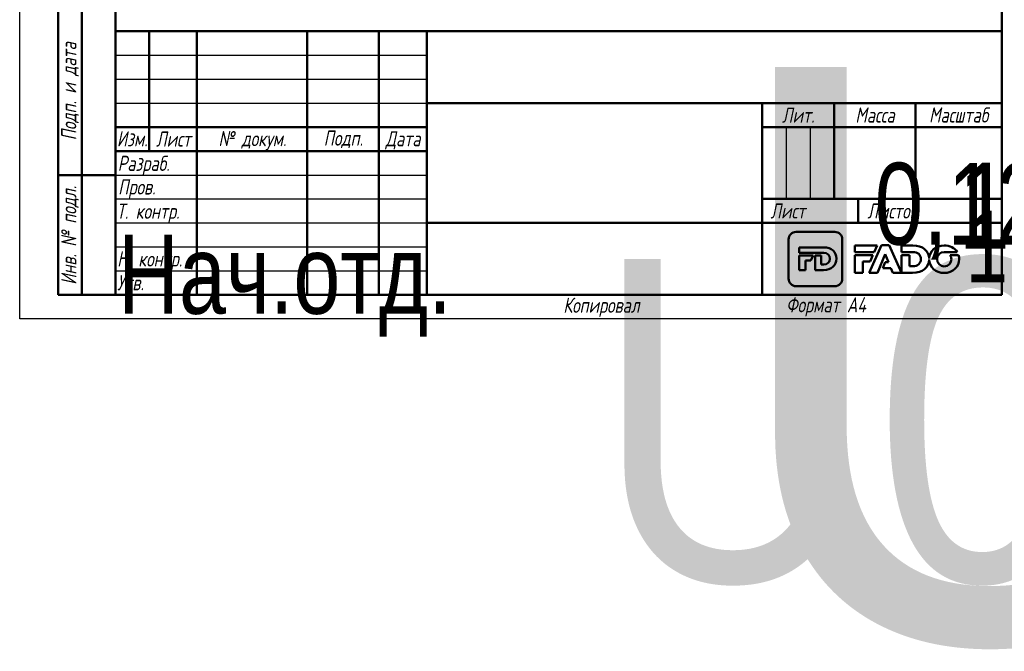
# Model space of a CAD drawing. Header units: millimetres. Extents: x -81 to 698, y -69 to 356.
# Tile 1 of 8: x 0 to 206, y -69 to 62. Entities that reach past the tile are written whole.
import ezdxf
from ezdxf.enums import TextEntityAlignment as Align

# ---------------------------------------------------------------- set-up
doc = ezdxf.new("R2018")
doc.units = ezdxf.units.MM
for name, color, linetype, lineweight in [('Заголовок (ГОСТ)', 7, 'Continuous', 50), ('Кромка (ГОСТ)', 7, 'Continuous', 50), ('Обозначение (ГОСТ)', 7, 'Continuous', 25), ('Эскизная геометрия (ГОСТ)', 7, 'Continuous', 50)]:
    doc.layers.add(name, color=color, linetype=linetype, lineweight=lineweight)
doc.styles.get("Standard").update_dxf_attribs({"font": 'GOST Common Italic.ttf'})
doc.styles.add('Альтернативный текст (ГОСТ)', font='txt', dxfattribs={"width": 0.8})

# ---------------------------------------------------------------- blocks, each defined once
blk = doc.blocks.new('ГОСТ - Доп. графы 1')
at = {"layer": 'Эскизная геометрия (ГОСТ)'}
for p, q in [((-12, 0), (-12, 145)), ((-12, 145), (0, 145)), ((-7, 145), (-7, 0)), ((-12, 110), (-7, 110)), ((-7, 110), (0, 110)), ((-12, 85), (-7, 85)), ((-7, 85), (0, 85)), ((-12, 60), (-7, 60)), ((-7, 60), (0, 60)), ((-12, 25), (-7, 25)), ((-7, 25), (0, 25)), ((0, 0), (-12, 0))]:
    blk.add_line(p, q, dxfattribs=at)
at = {"layer": 'Обозначение (ГОСТ)', "char_height": 3.17, "attachment_point": 5, "rotation": 90, "style": 'Альтернативный текст (ГОСТ)'}
for s, insert, width in [('\\fGOST Common|b0|i1;\\H3.1700;Подп. и дата', (-9.37, 127.41), 34.7679), ('\\fGOST Common|b0|i1;\\H3.1700;Инв. № дубл.', (-8.95, 97.55), 24.8438), ('\\fGOST Common|b0|i1;\\H3.1700;Взам. инв. №', (-9.58, 72.53), 24.8669), ('\\fGOST Common|b0|i1;\\H3.1700;Подп. и дата', (-9.5, 42.47), 35.1486), ('\\fGOST Common|b0|i1;\\H3.1700;Инв. № подл.', (-9.5, 12.41), 24.9618)]:
    blk.add_mtext(s, dxfattribs=dict(at, insert=insert, width=width))
at = {"layer": 'Обозначение (ГОСТ)', "lineweight": 30, "width": 0.8, "flags": 17}
for tag, p in [('Подп._и_дата_2', (-3.53, 127.51)), ('Инв._номер_дубликата', (-3.41, 97.47)), ('Взамен_инв._номера', (-3.46, 72.53)), ('Подп._и_дата_1', (-3.42, 42.35)), ('ИНВЕНТАРНЫЙ_НОМЕР', (-3.33, 12.68))]:
    blk.add_attdef(tag, text='', height=3.17, rotation=90, dxfattribs=at).set_placement(p, align=Align.MIDDLE_CENTER)
blk = doc.blocks.new('Основные надписи ГОСТ - Форма 1')
at = {"layer": 'Заголовок (ГОСТ)'}
for p, q in [((0, 55), (185, 55)), ((0, 0), (0, 55)), ((0, 0), (0, 55)), ((7, 55), (7, 30)), ((17, 55), (17, 0)), ((40, 55), (40, 0)), ((55, 55), (55, 0)), ((65, 55), (65, 0)), ((185, 0), (185, 55)), ((65, 40), (185, 40)), ((135, 40), (135, 0)), ((150, 40), (150, 20)), ((167, 40), (167, 20)), ((0, 35), (65, 35)), ((135, 35), (185, 35)), ((0, 30), (65, 30)), ((135, 20), (185, 20)), ((155, 20), (155, 15)), ((65, 15), (185, 15)), ((185, 0), (0, 0))]:
    blk.add_line(p, q, dxfattribs=at)
at = {"layer": 'Заголовок (ГОСТ)', "linetype": 'Continuous', "lineweight": 25}
for p, q in [((0, 50), (65, 50)), ((0, 45), (65, 45)), ((0, 40), (65, 40)), ((140, 35), (140, 20)), ((145, 35), (145, 20)), ((0, 25), (65, 25)), ((0, 20), (65, 20)), ((0, 15), (65, 15)), ((0, 10), (65, 10)), ((0, 5), (65, 5))]:
    blk.add_line(p, q, dxfattribs=at)
at = {"layer": 'Заголовок (ГОСТ)', "char_height": 3.17, "style": 'Альтернативный текст (ГОСТ)'}
for s, insert, width, attachment_point in [('\\fGOST Common|b0|i1;\\H3.1700;Лит.', (142.52, 37.49), 14.9766, 5), ('\\fGOST Common|b0|i1;\\H3.1700;Масса', (158.55, 37.51), 16.9878, 5), ('\\fGOST Common|b0|i1;\\H3.1700;Масштаб', (176.02, 37.53), 17.8316, 5), ('\\fGOST Common|b0|i1;\\H3.1700;Изм.', (3.5, 32.56), 6.9635, 5), ('\\fGOST Common|b0|i1;\\H3.1700;Лист', (12.1, 32.5), 10.0029, 5), ('\\A0;\\fGOST Common|b0|i1;\\H3.1700;№ докум.', (28.58, 32.16), 22.9069, 5), ('\\fGOST Common|b0|i1;\\H3.1700;Подп.', (47.56, 32.45), 14.879, 5), ('\\fGOST Common|b0|i1;\\H3.1700;Дата', (60.02, 32.24), 9.9614, 5), ('\\fGOST Common|b0|i1;\\H3.1700;Разраб.', (0.47, 27), 16.9971, 4), ('\\fGOST Common|b0|i1;\\H3.1700;Пров.', (0.56, 22.08), 17.0192, 4), ('\\A0;\\fGOST Common|b0|i1;\\H3.1700;Т. контр.', (0.23, 17.01), 16.9554, 4), ('\\fGOST Common|b0|i1;\\H3.1700;Лист', (140.37, 17.5), 10.5071, 5), ('\\fGOST Common|b0|i1;\\H3.1700;Листов', (162.21, 17.5), 14.3668, 5), ('\\A1;', (150.6, 17.54), 8.8313, 5), ('\\fGOST Common|b0|i1;\\H3.1700;Н. контр.', (0.36, 7.05), 16.9999, 4), ('\\fGOST Common|b0|i1;\\H3.1700;Утв.', (0.34, 2.52), 17.0083, 4), ('\\fGOST Common|b0|i1;\\H3.1700;Копировал', (93.48, -0.59), 19.7871, 1)]:
    blk.add_mtext(s, dxfattribs=dict(at, insert=insert, width=width, attachment_point=attachment_point))
at = {"layer": 'Заголовок (ГОСТ)', "lineweight": 30, "flags": 104}
for tag, height, width, p in [('Изм1', 2.89, 0.7, (3.51, 52.52)), ('Лист1', 2.89, 0.7, (12.03, 52.52)), ('Докум1', 2.89, 0.7, (28.54, 52.48)), ('Изм2', 2.89, 0.7, (3.5, 47.52)), ('Лист2', 2.89, 0.7, (12.01, 47.5)), ('Докум2', 2.89, 0.7, (28.53, 47.5)), ('Изм3', 2.89, 0.7, (3.5, 42.5)), ('Лист3', 2.89, 0.7, (12.01, 42.51)), ('Докум3', 2.89, 0.7, (28.51, 42.48)), ('Изм4', 2.89, 0.7, (3.51, 37.5)), ('Лист4', 2.89, 0.7, (12, 37.53)), ('Докум4', 2.89, 0.7, (28.51, 37.52)), ('НАИМЕНОВАНИЕ', 5, 0.8, (100.03, 29.98)), ('Литера', 3.5, 0.8, (137.52, 27.25)), ('Литера2', 3.5, 0.8, (142.51, 27.22)), ('Литера3', 3.5, 0.8, (147.52, 27.21)), ('Масса', 3.5, 0.8, (158.47, 27.53)), ('Масштаб', 3.5, 0.8, (176, 27.6)), ('Тип_документа', 3.17, 0.8, (100.08, 17.56)), ('Листов', 3.17, 0.8, (177.46, 17.58)), ('Материал_Класс', 3.5, 0.9, (100, 7.5))]:
    blk.add_attdef(tag, text='', height=height, dxfattribs=dict(at, width=width)).set_placement(p, align=Align.MIDDLE_CENTER)
for tag, height, width, p in [('Подп1', 2.89, 0.7, (40.01, 52.51)), ('Дата1', 2, 0.7, (55.01, 52.51)), ('Подп2', 2.89, 0.7, (40.01, 47.5)), ('Дата2', 2, 0.7, (55.01, 47.49)), ('Подп3', 2.89, 0.7, (40.01, 42.51)), ('Дата3', 2, 0.7, (55.02, 42.52)), ('Подп4', 2.89, 0.7, (40.01, 37.51)), ('Дата4', 2, 0.7, (55.02, 37.51)), ('АВТОР', 3.17, 0.8, (17.41, 27.49)), ('Разработал_Подп.', 2.89, 0.7, (40.05, 27.51)), ('ДАТА_СОЗДАНИЯ', 2, 0.7, (55.01, 27.51)), ('ПРОВЕРИЛ', 3.17, 0.8, (17.41, 22.53)), ('Проверил_Подп.', 2.89, 0.7, (40.05, 22.52)), ('ДАТА_ПРОВЕРКИ', 2, 0.7, (55.02, 22.51)), ('ТЕХНОЛОГ', 3.17, 0.8, (17.33, 17.54)), ('Технолог_Подп.', 2.89, 0.7, (40.05, 17.51)), ('Технолог_Дата', 2, 0.7, (55.01, 17.5)), ('Должность_руководителя', 3.17, 0.8, (0.52, 12.51)), ('НАЧ._ОТДЕЛА', 3.17, 0.8, (17.46, 12.45)), ('Руководитель_Подп.', 2.89, 0.7, (40.01, 12.5)), ('Руководитель_Дата', 2, 0.7, (55.01, 12.51)), ('НОРМОКОНТРОЛЬ', 3.17, 0.8, (17.37, 7.48)), ('Нормоконтроль_Подп.', 2.89, 0.7, (40.05, 7.52)), ('ДАТА_НОРМОКОНТРОЛЯ', 2, 0.7, (55.02, 7.51)), ('УТВЕРДИЛ', 3.17, 0.8, (17.4, 2.51)), ('Утвердил_Подп.', 2.89, 0.7, (40.05, 2.51)), ('ДАТА_УТВЕРЖДЕНИЯ', 2, 0.7, (55.01, 2.5))]:
    blk.add_attdef(tag, text='', height=height, dxfattribs=dict(at, width=width)).set_placement(p, align=Align.MIDDLE_LEFT)
for tag, height, p in [('ОБОЗНАЧЕНИЕ', 5, (125.33, 47.56)), ('ОРГАНИЗАЦИЯ', 3.5, (160.02, 7.6))]:
    blk.add_attdef(tag, text='', height=height, dxfattribs=at).set_placement(p, align=Align.MIDDLE_CENTER)
at = {"layer": 'Заголовок (ГОСТ)', "lineweight": 30, "width": 0.9, "flags": 104}
for tag, p in [('Материал_Наим.', (133.71, 9.75)), ('Материал_ГОСТ', (134.04, 4.06))]:
    blk.add_attdef(tag, text='', height=3.5, dxfattribs=at).set_placement(p, align=Align.MIDDLE_RIGHT)
blk = doc.blocks.new('Рамки ГОСТ_ граница 297x210')
at = {"layer": 'Кромка (ГОСТ)', "lineweight": 25}
for p, q in [((0, 0), (0, 297)), ((210, 0), (0, 0))]:
    blk.add_line(p, q, dxfattribs=at)
at = {"layer": 'Кромка (ГОСТ)'}
for p, q in [((20, 292), (20, 5)), ((205, 5), (205, 292)), ((20, 5), (205, 5))]:
    blk.add_line(p, q, dxfattribs=at)
at = {"layer": 'Кромка (ГОСТ)', "insert": (160, 4.5), "char_height": 3.17, "attachment_point": 1, "style": 'Альтернативный текст (ГОСТ)'}
blk.add_mtext('\\A1;\\fGOST Common|b0|i1;\\H3.1700;Формат A4', dxfattribs=at)

msp = doc.modelspace()

# ---------------------------------------------------------------- linework, layer by layer
at = {"layer": 'Эскизная геометрия (ГОСТ)', "linetype": 'Continuous'}
for p, q in [((160.5048, 16.5351), (160.5048, 8.3644)), ((170.1623, 18.1075), (162.0631, 18.1075)), ((171.7217, 8.3644), (171.7217, 16.5351)), ((162.71, 14.89), (162.71, 13.7414)), ((167.836, 14.89), (162.71, 14.89)), ((162.71, 13.7414), (167.8556, 13.7414)), ((162.71, 13.204), (162.71, 10.1607)), ((165.6224, 13.204), (162.71, 13.204)), ((165.1863, 12.1762), (165.6224, 13.204)), ((167.3263, 13.204), (166.0267, 13.204)), ((166.0267, 13.204), (166.0267, 10.1607)), ((167.3263, 11.3226), (167.3263, 13.204)), ((164.0092, 10.1607), (164.0092, 12.1762)), ((164.0092, 12.1762), (165.1863, 12.1762)), ((167.8556, 11.3226), (167.3263, 11.3226)), ((162.71, 10.1607), (164.0092, 10.1607)), ((166.0267, 10.1607), (167.8086, 10.1607)), ((162.0631, 6.7926), (170.1623, 6.7926))]:
    msp.add_line(p, q, dxfattribs=at)
at = {"layer": 'Эскизная геометрия (ГОСТ)'}
for p, q in [((174.3413, 15.304), (174.3413, 13.9093)), ((178.9974, 15.304), (174.3413, 15.304)), ((179.8816, 15.3457), (177.2993, 9.5647)), ((178.3745, 13.9093), (178.9974, 15.304)), ((181.5021, 15.3457), (179.8816, 15.3457)), ((184.0854, 9.5647), (181.5021, 15.3457)), ((184.0854, 15.3032), (184.0854, 13.9093)), ((186.4255, 15.3032), (184.0854, 15.3032)), ((174.3413, 13.9093), (178.3745, 13.9093)), ((174.3413, 13.2899), (174.3413, 9.5641)), ((178.0976, 13.2899), (174.3413, 13.2899)), ((177.5117, 11.9786), (178.0976, 13.2899)), ((179.0663, 9.5647), (180.6801, 13.4588)), ((180.6801, 13.4588), (181.3552, 11.8269)), ((184.0854, 13.9093), (186.4519, 13.9093)), ((184.0854, 13.2899), (184.0854, 9.5656)), ((185.7662, 13.2899), (184.0854, 13.2899)), ((185.7662, 10.9753), (185.7662, 13.2899)), ((189.8467, 12.3498), (189.8493, 12.3498)), ((189.8506, 12.5431), (189.847, 12.5431)), ((192.9889, 13.9223), (195.7076, 13.9223)), ((196.0081, 13.2853), (194.2268, 13.2853)), ((176.0221, 9.5641), (176.0221, 11.9786)), ((176.0221, 11.9786), (177.5117, 11.9786)), ((180.6986, 11.8269), (180.1915, 10.5893)), ((180.1915, 10.5893), (181.8408, 10.5893)), ((181.3552, 11.8269), (180.6986, 11.8269)), ((181.8408, 10.5893), (182.2823, 9.5647)), ((186.4519, 10.9753), (185.7662, 10.9753)), ((174.3413, 9.5641), (176.0221, 9.5641)), ((177.2993, 9.5647), (179.0663, 9.5647)), ((182.2823, 9.5647), (184.0854, 9.5647)), ((184.0854, 9.5656), (186.3907, 9.5656))]:
    msp.add_line(p, q, dxfattribs=at)
at = {"layer": 'Эскизная геометрия (ГОСТ)', "linetype": 'Continuous'}
for points in [[(162.0631, 18.1075), (161.2036, 18.1075), (160.5048, 17.4027), (160.5048, 16.5351)], [(171.7217, 16.5351), (171.7217, 17.4027), (171.0231, 18.1075), (170.1623, 18.1075)], [(170.4812, 12.5393), (170.4812, 13.9172), (169.5102, 14.89), (167.836, 14.89)], [(167.8086, 10.1607), (169.4962, 10.1607), (170.4812, 11.1746), (170.4812, 12.5393)], [(167.8556, 13.7414), (168.6325, 13.7414), (169.1485, 13.2892), (169.1485, 12.5318)], [(169.1485, 12.5318), (169.1485, 11.7565), (168.6325, 11.3226), (167.8556, 11.3226)], [(160.5048, 8.3644), (160.5048, 7.4964), (161.2036, 6.7926), (162.0631, 6.7926)], [(170.1623, 6.7926), (171.0231, 6.7926), (171.7217, 7.4964), (171.7217, 8.3644)]]:
    msp.add_open_spline(points, degree=3, dxfattribs=at)
at = {"layer": 'Эскизная геометрия (ГОСТ)'}
for points in [[(189.847, 12.5431), (189.801, 14.1673), (188.5519, 15.3032), (186.4255, 15.3032)], [(193.0033, 15.304), (191.2445, 15.304), (189.9138, 14.0788), (189.8506, 12.5431)], [(195.7076, 13.9223), (195.1742, 14.7543), (194.1901, 15.304), (193.0033, 15.304)], [(186.3907, 9.5656), (188.5305, 9.5656), (189.7963, 10.7453), (189.8467, 12.3498)], [(186.4519, 13.9093), (187.4557, 13.9093), (188.1244, 13.3609), (188.1244, 12.4431)], [(188.1244, 12.4431), (188.1244, 11.5001), (187.4557, 10.9753), (186.4519, 10.9753)], [(189.8493, 12.3498), (189.8924, 10.7841), (191.2142, 9.5545), (192.9889, 9.5545)], [(191.5106, 12.4286), (191.5106, 13.2429), (192.1026, 13.9223), (192.9889, 13.9223)], [(193.0033, 10.9369), (192.1196, 10.9369), (191.5106, 11.6308), (191.5106, 12.4286)], [(192.9889, 9.5545), (194.791, 9.5545), (196.1437, 10.842), (196.1437, 12.4286)], [(194.4899, 12.4286), (194.4899, 11.6156), (193.8978, 10.9369), (193.0033, 10.9369)], [(194.2268, 13.2853), (194.3959, 13.0402), (194.4899, 12.7421), (194.4899, 12.4286)], [(196.1437, 12.4286), (196.1437, 12.7283), (196.0967, 13.0154), (196.0081, 13.2853)]]:
    msp.add_open_spline(points, degree=3, dxfattribs=at)

# ---------------------------------------------------------------- block references
for name, p in [('Рамки ГОСТ_ граница 297x210', (0, 0)), ('ГОСТ - Доп. графы 1', (20, 5))]:
    msp.add_blockref(name, p)
ref = msp.add_blockref('Основные надписи ГОСТ - Форма 1', (20, 5))
lines = msp.add_mtext('\\W0.8000;Нач.отд.', dxfattribs={"layer": 'Заголовок (ГОСТ)', "insert": (20.5216, 17.5142), "char_height": 16.475961, "attachment_point": 1})
ref.add_attrib('Должность_руководителя', '', (20.5216, 17.5142), dxfattribs={"flags": 104}).embed_mtext(lines)
lines = msp.add_mtext('\\W0.8000;', dxfattribs={"layer": 'Заголовок (ГОСТ)', "insert": (37.4114, 32.4883), "char_height": 22.59262, "attachment_point": 1})
ref.add_attrib('АВТОР', '', (37.4114, 32.4883), dxfattribs={"flags": 104}).embed_mtext(lines)
lines = msp.add_mtext('\\W0.8000;', dxfattribs={"layer": 'Заголовок (ГОСТ)', "insert": (37.4083, 27.5258), "char_height": 22.55166, "attachment_point": 1})
ref.add_attrib('ПРОВЕРИЛ', '', (37.4083, 27.5258), dxfattribs={"flags": 104}).embed_mtext(lines)
lines = msp.add_mtext('\\W0.8000;', dxfattribs={"layer": 'Заголовок (ГОСТ)', "insert": (37.3337, 22.5428), "char_height": 22.67099, "attachment_point": 1})
ref.add_attrib('ТЕХНОЛОГ', '', (37.3337, 22.5428), dxfattribs={"flags": 104}).embed_mtext(lines)
lines = msp.add_mtext('\\W0.8000;', dxfattribs={"layer": 'Заголовок (ГОСТ)', "insert": (37.4616, 17.4456), "char_height": 22.55501, "attachment_point": 1})
ref.add_attrib('НАЧ._ОТДЕЛА', '', (37.4616, 17.4456), dxfattribs={"flags": 104}).embed_mtext(lines)
lines = msp.add_mtext('\\W0.8000;', dxfattribs={"layer": 'Заголовок (ГОСТ)', "insert": (37.3745, 12.4807), "char_height": 22.66902, "attachment_point": 1})
ref.add_attrib('НОРМОКОНТРОЛЬ', '', (37.3745, 12.4807), dxfattribs={"flags": 104}).embed_mtext(lines)
lines = msp.add_mtext('\\W0.8000;', dxfattribs={"layer": 'Заголовок (ГОСТ)', "insert": (37.4006, 7.5066), "char_height": 22.61295, "attachment_point": 1})
ref.add_attrib('УТВЕРДИЛ', '', (37.4006, 7.5066), dxfattribs={"flags": 104}).embed_mtext(lines)
lines = msp.add_mtext('U02 ', dxfattribs={"layer": 'Заголовок (ГОСТ)', "insert": (145.3255, 52.5589), "char_height": 119.84296, "attachment_point": 1})
ref.add_attrib('ОБОЗНАЧЕНИЕ', '', (145.3255, 52.5589), dxfattribs={"flags": 104}).embed_mtext(lines)
lines = msp.add_mtext('\\W0.8000;', dxfattribs={"layer": 'Заголовок (ГОСТ)', "insert": (120.0309, 34.9751), "char_height": 69.60928, "attachment_point": 1})
ref.add_attrib('НАИМЕНОВАНИЕ', '', (120.0309, 34.9751), dxfattribs={"flags": 104}).embed_mtext(lines)
lines = msp.add_mtext('\\W0.8000;', dxfattribs={"layer": 'Заголовок (ГОСТ)', "insert": (120.078, 22.5583), "char_height": 69.70335, "attachment_point": 1})
ref.add_attrib('Тип_документа', '', (120.078, 22.5583), dxfattribs={"flags": 104}).embed_mtext(lines)
lines = msp.add_mtext('\\W0.9000;U02 18.03.2020', dxfattribs={"layer": 'Заголовок (ГОСТ)', "insert": (120, 12.5), "char_height": 67.257617, "attachment_point": 1})
ref.add_attrib('Материал_Класс', '', (120, 12.5), dxfattribs={"flags": 104}).embed_mtext(lines)
lines = msp.add_mtext('\\W0.9000;', dxfattribs={"layer": 'Заголовок (ГОСТ)', "insert": (153.7068, 14.7507), "char_height": 66.97542, "attachment_point": 1})
ref.add_attrib('Материал_Наим.', '', (153.7068, 14.7507), dxfattribs={"flags": 104}).embed_mtext(lines)
lines = msp.add_mtext('\\W0.9000;', dxfattribs={"layer": 'Заголовок (ГОСТ)', "insert": (154.0404, 9.0569), "char_height": 66.7532, "attachment_point": 1})
ref.add_attrib('Материал_ГОСТ', '', (154.0404, 9.0569), dxfattribs={"flags": 104}).embed_mtext(lines)
lines = msp.add_mtext('\\W0.8000;', dxfattribs={"layer": 'Заголовок (ГОСТ)', "insert": (157.5203, 32.2514), "char_height": 5.02883, "attachment_point": 1})
ref.add_attrib('Литера', '', (157.5203, 32.2514), dxfattribs={"flags": 104}).embed_mtext(lines)
lines = msp.add_mtext('\\W0.8000;', dxfattribs={"layer": 'Заголовок (ГОСТ)', "insert": (162.5118, 32.2215), "char_height": 5.02883, "attachment_point": 1})
ref.add_attrib('Литера2', '', (162.5118, 32.2215), dxfattribs={"flags": 104}).embed_mtext(lines)
lines = msp.add_mtext('\\W0.8000;', dxfattribs={"layer": 'Заголовок (ГОСТ)', "insert": (167.5181, 32.2112), "char_height": 5.01699, "attachment_point": 1})
ref.add_attrib('Литера3', '', (167.5181, 32.2112), dxfattribs={"flags": 104}).embed_mtext(lines)
lines = msp.add_mtext('\\W0.8000;0,123', dxfattribs={"layer": 'Заголовок (ГОСТ)', "insert": (178.4686, 32.5335), "char_height": 17.043546, "attachment_point": 1})
ref.add_attrib('Масса', '', (178.4686, 32.5335), dxfattribs={"flags": 104}).embed_mtext(lines)
lines = msp.add_mtext('\\W0.8000;1 : 1', dxfattribs={"layer": 'Заголовок (ГОСТ)', "insert": (195.9966, 32.6031), "char_height": 17.947557, "attachment_point": 1})
ref.add_attrib('Масштаб', '', (195.9966, 32.6031), dxfattribs={"flags": 104}).embed_mtext(lines)
lines = msp.add_mtext('\\W0.8000;1', dxfattribs={"layer": 'Заголовок (ГОСТ)', "insert": (197.459, 22.5789), "char_height": 14.96532, "attachment_point": 1})
ref.add_attrib('Листов', '', (197.459, 22.5789), dxfattribs={"flags": 104}).embed_mtext(lines)
lines = msp.add_mtext('\\W0.7000;', dxfattribs={"layer": 'Заголовок (ГОСТ)', "insert": (75.0121, 57.5134), "char_height": 9.98446, "attachment_point": 1})
ref.add_attrib('Дата1', '', (75.0121, 57.5134), dxfattribs={"flags": 104}).embed_mtext(lines)
lines = msp.add_mtext('\\W0.7000;', dxfattribs={"layer": 'Заголовок (ГОСТ)', "insert": (75.0121, 52.4908), "char_height": 9.98446, "attachment_point": 1})
ref.add_attrib('Дата2', '', (75.0121, 52.4908), dxfattribs={"flags": 104}).embed_mtext(lines)
lines = msp.add_mtext('\\W0.7000;', dxfattribs={"layer": 'Заголовок (ГОСТ)', "insert": (75.0232, 47.521), "char_height": 9.97116, "attachment_point": 1})
ref.add_attrib('Дата3', '', (75.0232, 47.521), dxfattribs={"flags": 104}).embed_mtext(lines)
lines = msp.add_mtext('\\W0.7000;', dxfattribs={"layer": 'Заголовок (ГОСТ)', "insert": (75.0232, 42.5092), "char_height": 9.98863, "attachment_point": 1})
ref.add_attrib('Дата4', '', (75.0232, 42.5092), dxfattribs={"flags": 104}).embed_mtext(lines)
lines = msp.add_mtext('\\W0.7000;', dxfattribs={"layer": 'Заголовок (ГОСТ)', "insert": (75.0086, 32.5112), "char_height": 9.98041, "attachment_point": 1})
ref.add_attrib('ДАТА_СОЗДАНИЯ', '', (75.0086, 32.5112), dxfattribs={"flags": 104}).embed_mtext(lines)
lines = msp.add_mtext('\\W0.7000;', dxfattribs={"layer": 'Заголовок (ГОСТ)', "insert": (75.022, 27.5095), "char_height": 9.95769, "attachment_point": 1})
ref.add_attrib('ДАТА_ПРОВЕРКИ', '', (75.022, 27.5095), dxfattribs={"flags": 104}).embed_mtext(lines)
lines = msp.add_mtext('\\W0.7000;', dxfattribs={"layer": 'Заголовок (ГОСТ)', "insert": (75.0148, 22.5028), "char_height": 9.98633, "attachment_point": 1})
ref.add_attrib('Технолог_Дата', '', (75.0148, 22.5028), dxfattribs={"flags": 104}).embed_mtext(lines)
lines = msp.add_mtext('\\W0.7000;', dxfattribs={"layer": 'Заголовок (ГОСТ)', "insert": (75.0101, 17.5095), "char_height": 9.99024, "attachment_point": 1})
ref.add_attrib('Руководитель_Дата', '', (75.0101, 17.5095), dxfattribs={"flags": 104}).embed_mtext(lines)
lines = msp.add_mtext('\\W0.7000;', dxfattribs={"layer": 'Заголовок (ГОСТ)', "insert": (75.0237, 12.5112), "char_height": 9.98246, "attachment_point": 1})
ref.add_attrib('ДАТА_НОРМОКОНТРОЛЯ', '', (75.0237, 12.5112), dxfattribs={"flags": 104}).embed_mtext(lines)
lines = msp.add_mtext('\\W0.7000;', dxfattribs={"layer": 'Заголовок (ГОСТ)', "insert": (75.0093, 7.4985), "char_height": 9.9968, "attachment_point": 1})
ref.add_attrib('ДАТА_УТВЕРЖДЕНИЯ', '', (75.0093, 7.4985), dxfattribs={"flags": 104}).embed_mtext(lines)
lines = msp.add_mtext('\\W0.7000;', dxfattribs={"layer": 'Заголовок (ГОСТ)', "insert": (60.0143, 57.5125), "char_height": 14.91999, "attachment_point": 1})
ref.add_attrib('Подп1', '', (60.0143, 57.5125), dxfattribs={"flags": 104}).embed_mtext(lines)
lines = msp.add_mtext('\\W0.7000;', dxfattribs={"layer": 'Заголовок (ГОСТ)', "insert": (60.0143, 52.5027), "char_height": 14.98562, "attachment_point": 1})
ref.add_attrib('Подп2', '', (60.0143, 52.5027), dxfattribs={"flags": 104}).embed_mtext(lines)
lines = msp.add_mtext('\\W0.7000;', dxfattribs={"layer": 'Заголовок (ГОСТ)', "insert": (60.0143, 47.5148), "char_height": 14.98562, "attachment_point": 1})
ref.add_attrib('Подп3', '', (60.0143, 47.5148), dxfattribs={"flags": 104}).embed_mtext(lines)
lines = msp.add_mtext('\\W0.7000;', dxfattribs={"layer": 'Заголовок (ГОСТ)', "insert": (60.0144, 42.5058), "char_height": 14.96586, "attachment_point": 1})
ref.add_attrib('Подп4', '', (60.0144, 42.5058), dxfattribs={"flags": 104}).embed_mtext(lines)
lines = msp.add_mtext('\\W0.7000;', dxfattribs={"layer": 'Заголовок (ГОСТ)', "insert": (60.045, 32.5144), "char_height": 14.95963, "attachment_point": 1})
ref.add_attrib('Разработал_Подп.', '', (60.045, 32.5144), dxfattribs={"flags": 104}).embed_mtext(lines)
lines = msp.add_mtext('\\W0.7000;', dxfattribs={"layer": 'Заголовок (ГОСТ)', "insert": (60.045, 27.5245), "char_height": 14.93971, "attachment_point": 1})
ref.add_attrib('Проверил_Подп.', '', (60.045, 27.5245), dxfattribs={"flags": 104}).embed_mtext(lines)
lines = msp.add_mtext('\\W0.7000;', dxfattribs={"layer": 'Заголовок (ГОСТ)', "insert": (60.045, 22.5148), "char_height": 14.93971, "attachment_point": 1})
ref.add_attrib('Технолог_Подп.', '', (60.045, 22.5148), dxfattribs={"flags": 104}).embed_mtext(lines)
lines = msp.add_mtext('\\W0.7000;', dxfattribs={"layer": 'Заголовок (ГОСТ)', "insert": (60.0052, 17.505), "char_height": 14.97955, "attachment_point": 1})
ref.add_attrib('Руководитель_Подп.', '', (60.0052, 17.505), dxfattribs={"flags": 104}).embed_mtext(lines)
lines = msp.add_mtext('\\W0.7000;', dxfattribs={"layer": 'Заголовок (ГОСТ)', "insert": (60.045, 12.5151), "char_height": 14.93971, "attachment_point": 1})
ref.add_attrib('Нормоконтроль_Подп.', '', (60.045, 12.5151), dxfattribs={"flags": 104}).embed_mtext(lines)
lines = msp.add_mtext('\\W0.7000;', dxfattribs={"layer": 'Заголовок (ГОСТ)', "insert": (60.045, 7.5053), "char_height": 14.95963, "attachment_point": 1})
ref.add_attrib('Утвердил_Подп.', '', (60.045, 7.5053), dxfattribs={"flags": 104}).embed_mtext(lines)
lines = msp.add_mtext('\\W0.7000;', dxfattribs={"layer": 'Заголовок (ГОСТ)', "insert": (48.5417, 57.4833), "char_height": 22.94698, "attachment_point": 1})
ref.add_attrib('Докум1', '', (48.5417, 57.4833), dxfattribs={"flags": 104}).embed_mtext(lines)
lines = msp.add_mtext('\\W0.7000;', dxfattribs={"layer": 'Заголовок (ГОСТ)', "insert": (48.526, 52.4968), "char_height": 22.97824, "attachment_point": 1})
ref.add_attrib('Докум2', '', (48.526, 52.4968), dxfattribs={"flags": 104}).embed_mtext(lines)
lines = msp.add_mtext('\\W0.7000;', dxfattribs={"layer": 'Заголовок (ГОСТ)', "insert": (48.5104, 47.4791), "char_height": 22.94698, "attachment_point": 1})
ref.add_attrib('Докум3', '', (48.5104, 47.4791), dxfattribs={"flags": 104}).embed_mtext(lines)
lines = msp.add_mtext('\\W0.7000;', dxfattribs={"layer": 'Заголовок (ГОСТ)', "insert": (48.5148, 42.5199), "char_height": 22.97406, "attachment_point": 1})
ref.add_attrib('Докум4', '', (48.5148, 42.5199), dxfattribs={"flags": 104}).embed_mtext(lines)
lines = msp.add_mtext('\\W0.7000;', dxfattribs={"layer": 'Заголовок (ГОСТ)', "insert": (32.0309, 57.5161), "char_height": 9.99314, "attachment_point": 1})
ref.add_attrib('Лист1', '', (32.0309, 57.5161), dxfattribs={"flags": 104}).embed_mtext(lines)
lines = msp.add_mtext('\\W0.7000;', dxfattribs={"layer": 'Заголовок (ГОСТ)', "insert": (32.012, 52.5044), "char_height": 9.97806, "attachment_point": 1})
ref.add_attrib('Лист2', '', (32.012, 52.5044), dxfattribs={"flags": 104}).embed_mtext(lines)
lines = msp.add_mtext('\\W0.7000;', dxfattribs={"layer": 'Заголовок (ГОСТ)', "insert": (32.012, 47.5076), "char_height": 9.97806, "attachment_point": 1})
ref.add_attrib('Лист3', '', (32.012, 47.5076), dxfattribs={"flags": 104}).embed_mtext(lines)
lines = msp.add_mtext('\\W0.7000;', dxfattribs={"layer": 'Заголовок (ГОСТ)', "insert": (32.0042, 42.5264), "char_height": 9.99358, "attachment_point": 1})
ref.add_attrib('Лист4', '', (32.0042, 42.5264), dxfattribs={"flags": 104}).embed_mtext(lines)
lines = msp.add_mtext('\\W0.7000;', dxfattribs={"layer": 'Заголовок (ГОСТ)', "insert": (23.5126, 57.5165), "char_height": 7.004, "attachment_point": 1})
ref.add_attrib('Изм1', '', (23.5126, 57.5165), dxfattribs={"flags": 104}).embed_mtext(lines)
lines = msp.add_mtext('\\W0.7000;', dxfattribs={"layer": 'Заголовок (ГОСТ)', "insert": (23.5044, 52.5206), "char_height": 6.98767, "attachment_point": 1})
ref.add_attrib('Изм2', '', (23.5044, 52.5206), dxfattribs={"flags": 104}).embed_mtext(lines)
lines = msp.add_mtext('\\W0.7000;', dxfattribs={"layer": 'Заголовок (ГОСТ)', "insert": (23.5044, 47.5003), "char_height": 7.02032, "attachment_point": 1})
ref.add_attrib('Изм3', '', (23.5044, 47.5003), dxfattribs={"flags": 104}).embed_mtext(lines)
lines = msp.add_mtext('\\W0.7000;', dxfattribs={"layer": 'Заголовок (ГОСТ)', "insert": (23.5126, 42.5044), "char_height": 7.004, "attachment_point": 1})
ref.add_attrib('Изм4', '', (23.5126, 42.5044), dxfattribs={"flags": 104}).embed_mtext(lines)

doc.saveas('drawing.dxf')
